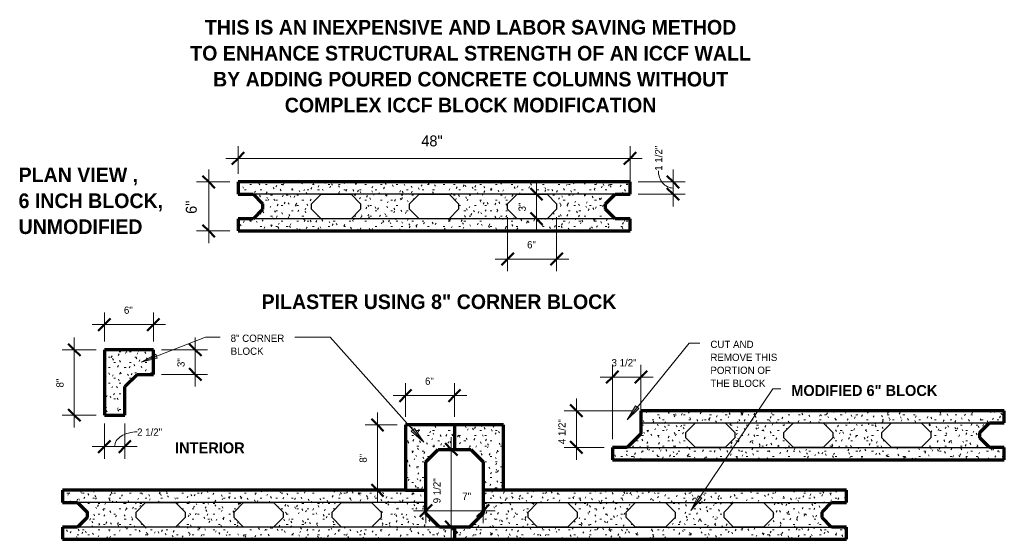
# Model space of a CAD drawing. Header units: inches. Extents: x -141 to 577, y 60 to 193.
# Tile 7 of 10: x 237 to 357, y 120 to 184. Entities that reach past the tile are written whole.
import ezdxf

# ---------------------------------------------------------------- set-up
doc = ezdxf.new("R2010")
doc.units = ezdxf.units.IN
doc.header["$MEASUREMENT"] = 0
doc.layers.add('A-ANNO-DIMS', color=1, linetype='Continuous')
for name, color, linetype, lineweight in [('A-ANNO-DIMS-16', 1, 'Continuous', 9), ('A-ANNO-TEXT', 2, 'Continuous', 9), ('A-DETL', 5, 'Continuous', 70), ('A-DETL-GENF', 3, 'Continuous', 9), ('A-DETL-HLIN', 3, 'Continuous', 70), ('A-DETL-MLIN', 3, 'Continuous', 30)]:
    doc.layers.add(name, color=color, linetype=linetype, lineweight=lineweight)
doc.dimstyles.new('Linear_-_1_16__SBT_1_256_', dxfattribs={"dimscale": 12, "dimtxt": 0.083333, "dimasz": 0.18, "dimexe": 0.125, "dimexo": 0.005208, "dimgap": 0.083333, "dimtad": 1, "dimtoh": 1, "dimdec": 8, "dimzin": 3, "dimdsep": 46, "dimlunit": 4, "dimtxsty": 'Standard', "dimtsz": 0.088388, "dimcen": 0.09, "dimdle": 0.125, "dimazin": 1, "dimtfac": 1, "dimtdec": 8, "dimtmove": 0, "dimatfit": 3, "dimfxl": 0, "dimtvp": 1, "dimtolj": 1, "dimtzin": 0, "dimarcsym": 0})
doc.dimstyles.new('Linear_-_3_32__SBT_INCH_INCREM_TO_1_2_', dxfattribs={"dimscale": 12, "dimtxt": 0.125, "dimasz": 0.18, "dimexe": 0.125, "dimexo": 0.005208, "dimgap": 0.083333, "dimtad": 1, "dimtoh": 1, "dimdec": 0, "dimzin": 1, "dimdsep": 46, "dimlunit": 5, "dimtxsty": 'Standard', "dimtsz": 0.088388, "dimcen": 0.09, "dimdle": 0.125, "dimazin": 0, "dimtfac": 1, "dimtdec": 0, "dimtmove": 0, "dimatfit": 3, "dimfxl": 0, "dimtvp": 1, "dimtolj": 1, "dimtzin": 0, "dimarcsym": 0})
pattern_1 = [(0, (383.882, 0), (2.56, 0.64), [0.211, -1.709, 0.211, -1.709, -10.24]), (0, (383.882, 0), (2.56, 0.64), [-3.84, 0.211, -3.629, 0.211, -1.709, -4.48]), (0, (383.882, 0), (2.56, 0.64), [-9.6, 0.211, -1.069, 0.211, -2.989]), (120, (384.842, 0.32), (-1.8342563, 1.897025), [0.211, -1.709, 0.211, -1.709, -10.24]), (120, (384.842, 0.32), (-1.8342563, 1.897025), [-3.84, 0.211, -3.629, 0.211, -1.709, -4.48]), (120, (384.842, 0.32), (-1.8342563, 1.897025), [-9.6, 0.211, -1.069, 0.211, -2.989]), (240, (385.162, 1.6), (-0.7257437, -2.537025), [0.211, -1.709, 0.211, -1.709, -10.24]), (240, (385.162, 1.6), (-0.7257437, -2.537025), [-3.84, 0.211, -3.629, 0.211, -1.709, -4.48]), (240, (385.162, 1.6), (-0.7257437, -2.537025), [-9.6, 0.211, -1.069, 0.211, -2.989])]

# ---------------------------------------------------------------- blocks, each defined once
blk = doc.blocks.new('DIMBLOCK59-STRU__ ICCF BLK0')
at = {"layer": 'A-ANNO-DIMS-16'}
for p, q in [((259.83, 165.68), (259.83, 156.68)), ((262.42, 164.18), (258.33, 164.18)), ((259.83, 164.18), (262.42, 164.18)), ((262.42, 158.18), (258.33, 158.18)), ((259.83, 158.18), (262.42, 158.18))]:
    blk.add_line(p, q, dxfattribs=at)
at = {"layer": 'A-ANNO-DIMS-16', "lineweight": 50}
for p, q in [((259.83, 164.18), (259.08, 164.93)), ((259.83, 164.18), (260.58, 163.43)), ((259.83, 158.18), (259.08, 158.93)), ((259.83, 158.18), (260.58, 157.43))]:
    blk.add_line(p, q, dxfattribs=at)
at = {"layer": 'A-ANNO-DIMS-16', "color": 0, "insert": (257.02, 160.26), "char_height": 1.3341, "width": 2.2, "attachment_point": 1, "rotation": 90, "line_spacing_factor": 1.070803}
blk.add_mtext('\\fStylus BT|b0|i0|c0|p34|;6"', dxfattribs=at)
blk = doc.blocks.new('DIMBLOCK60-STRU__ ICCF BLK0')
at = {"layer": 'A-ANNO-DIMS-16'}
for p, q in [((263.42, 165.18), (263.42, 168.55)), ((311.42, 163.68), (311.42, 168.55)), ((261.92, 167.05), (312.92, 167.05)), ((263.42, 167.05), (263.42, 165.18)), ((311.42, 167.05), (311.42, 163.68))]:
    blk.add_line(p, q, dxfattribs=at)
at = {"layer": 'A-ANNO-DIMS-16', "lineweight": 50}
for p, q in [((263.42, 167.05), (264.17, 167.8)), ((311.42, 167.05), (312.17, 167.8)), ((263.42, 167.05), (262.67, 166.3)), ((311.42, 167.05), (310.67, 166.3))]:
    blk.add_line(p, q, dxfattribs=at)
at = {"layer": 'A-ANNO-DIMS-16', "color": 0, "insert": (285.85, 169.86), "char_height": 1.3341, "width": 3.7714, "attachment_point": 1, "line_spacing_factor": 1.070803}
blk.add_mtext('\\fStylus BT|b0|i0|c0|p34|;48"', dxfattribs=at)
blk = doc.blocks.new('DIMBLOCK70-STRU__ ICCF BLK0')
at = {"layer": 'A-ANNO-DIMS-16', "lineweight": 50}
for p, q in [((280.49, 134.43), (279.74, 135.18)), ((280.49, 134.43), (281.24, 133.68)), ((280.49, 126.43), (279.74, 127.18)), ((280.49, 126.43), (281.24, 125.68))]:
    blk.add_line(p, q, dxfattribs=at)
at = {"layer": 'A-ANNO-DIMS-16'}
for p, q in [((280.49, 124.93), (280.49, 135.93)), ((282.92, 134.43), (278.99, 134.43)), ((280.49, 134.43), (282.92, 134.43)), ((282.92, 126.43), (278.99, 126.43)), ((280.49, 126.43), (282.92, 126.43))]:
    blk.add_line(p, q, dxfattribs=at)
at = {"layer": 'A-ANNO-DIMS-16', "color": 0, "insert": (278.29, 129.81), "char_height": 0.8894, "width": 1.4667, "attachment_point": 1, "rotation": 90, "line_spacing_factor": 1.070803}
blk.add_mtext('\\fStylus BT|b0|i0|c0|p34|;8"', dxfattribs=at)
blk = doc.blocks.new('DIMBLOCK71-STRU__ ICCF BLK0')
at = {"layer": 'A-ANNO-DIMS-16'}
for p, q in [((283.92, 135.43), (283.92, 139.52)), ((289.92, 135.43), (289.92, 139.52)), ((282.42, 138.02), (291.42, 138.02)), ((283.92, 138.02), (283.92, 135.43)), ((289.92, 138.02), (289.92, 135.43))]:
    blk.add_line(p, q, dxfattribs=at)
at = {"layer": 'A-ANNO-DIMS-16', "lineweight": 50}
for p, q in [((283.92, 138.02), (284.67, 138.77)), ((289.92, 138.02), (290.67, 138.77)), ((283.92, 138.02), (283.17, 137.27)), ((289.92, 138.02), (289.17, 137.27))]:
    blk.add_line(p, q, dxfattribs=at)
at = {"layer": 'A-ANNO-DIMS-16', "color": 0, "insert": (286.31, 140.23), "char_height": 0.8894, "width": 1.4667, "attachment_point": 1, "line_spacing_factor": 1.070803}
blk.add_mtext('\\fStylus BT|b0|i0|c0|p34|;6"', dxfattribs=at)
blk = doc.blocks.new('DIMBLOCK72-STRU__ ICCF BLK0')
at = {"layer": 'A-ANNO-DIMS-16'}
for p, q in [((316.68, 165.68), (316.68, 161.18)), ((312.42, 164.18), (318.18, 164.18)), ((316.68, 164.18), (312.42, 164.18)), ((312.42, 162.68), (318.18, 162.68)), ((316.68, 162.68), (312.42, 162.68))]:
    blk.add_line(p, q, dxfattribs=at)
at = {"layer": 'A-ANNO-DIMS-16', "lineweight": 50}
for p, q in [((316.68, 164.18), (315.93, 164.93)), ((316.68, 164.18), (317.43, 163.43)), ((316.68, 162.68), (315.93, 163.43)), ((316.68, 162.68), (317.43, 161.93))]:
    blk.add_line(p, q, dxfattribs=at)
at = {"layer": 'A-ANNO-DIMS-16'}
blk.add_ellipse((316.68, 165.54), major_axis=(0, 2.11), ratio=0.849172, start_param=1.570796, end_param=3.141593, dxfattribs=at)
at = {"layer": 'A-ANNO-DIMS-16', "color": 0, "insert": (314.47, 165.54), "char_height": 0.8894, "width": 4.4381, "attachment_point": 1, "rotation": 90, "line_spacing_factor": 1.070803}
blk.add_mtext('\\fStylus BT|b0|i0|c0|p34|;1 1/2"', dxfattribs=at)
blk = doc.blocks.new('DIMBLOCK73-STRU__ ICCF BLK0')
at = {"layer": 'A-ANNO-DIMS-16'}
for p, q in [((299.96, 164.18), (299.96, 158.18)), ((300.02, 162.68), (298.46, 162.68)), ((299.96, 162.68), (300.02, 162.68)), ((300.02, 159.68), (298.46, 159.68)), ((299.96, 159.68), (300.02, 159.68))]:
    blk.add_line(p, q, dxfattribs=at)
at = {"layer": 'A-ANNO-DIMS-16', "lineweight": 50}
for p, q in [((299.96, 162.68), (299.21, 163.43)), ((299.96, 162.68), (300.71, 161.93)), ((299.96, 159.68), (299.21, 160.43)), ((299.96, 159.68), (300.71, 158.93))]:
    blk.add_line(p, q, dxfattribs=at)
at = {"layer": 'A-ANNO-DIMS-16', "color": 0, "insert": (297.76, 160.56), "char_height": 0.8894, "width": 1.4667, "attachment_point": 1, "rotation": 90, "line_spacing_factor": 1.070803}
blk.add_mtext('\\fStylus BT|b0|i0|c0|p34|;3"', dxfattribs=at)
blk = doc.blocks.new('DIMBLOCK74-STRU__ ICCF BLK0')
at = {"layer": 'A-ANNO-DIMS-16'}
for p, q in [((296.42, 159.85), (296.42, 153.23)), ((296.42, 154.73), (296.42, 159.85)), ((302.42, 159.85), (302.42, 153.23)), ((302.42, 154.73), (302.42, 159.85)), ((294.92, 154.73), (303.92, 154.73))]:
    blk.add_line(p, q, dxfattribs=at)
at = {"layer": 'A-ANNO-DIMS-16', "lineweight": 50}
for p, q in [((296.42, 154.73), (295.67, 153.98)), ((296.42, 154.73), (297.17, 155.48)), ((302.42, 154.73), (301.67, 153.98)), ((302.42, 154.73), (303.17, 155.48))]:
    blk.add_line(p, q, dxfattribs=at)
at = {"layer": 'A-ANNO-DIMS-16', "color": 0, "insert": (298.81, 156.94), "char_height": 0.8894, "width": 1.4667, "attachment_point": 1, "line_spacing_factor": 1.070803}
blk.add_mtext('\\fStylus BT|b0|i0|c0|p34|;6"', dxfattribs=at)
blk = doc.blocks.new('DIMBLOCK75-STRU__ ICCF BLK0')
at = {"layer": 'A-ANNO-DIMS-16'}
for p, q in [((309.25, 132.67), (309.25, 141.78)), ((312.75, 135.67), (312.75, 141.78)), ((307.75, 140.28), (314.25, 140.28)), ((309.25, 140.28), (309.25, 132.67)), ((312.75, 140.28), (312.75, 135.67))]:
    blk.add_line(p, q, dxfattribs=at)
at = {"layer": 'A-ANNO-DIMS-16', "lineweight": 50}
for p, q in [((309.25, 140.28), (308.5, 139.53)), ((309.25, 140.28), (310, 141.03)), ((312.75, 140.28), (312, 139.53)), ((312.75, 140.28), (313.5, 141.03))]:
    blk.add_line(p, q, dxfattribs=at)
at = {"layer": 'A-ANNO-DIMS-16', "color": 0, "insert": (309.15, 142.49), "char_height": 0.8894, "width": 4.4381, "attachment_point": 1, "line_spacing_factor": 1.070803}
blk.add_mtext('\\fStylus BT|b0|i0|c0|p34|;3 1/2"', dxfattribs=at)
blk = doc.blocks.new('DIMBLOCK76-STRU__ ICCF BLK0')
at = {"layer": 'A-ANNO-DIMS-16'}
for p, q in [((304.85, 137.67), (304.85, 130.17)), ((311.75, 136.17), (303.35, 136.17)), ((304.85, 136.17), (311.75, 136.17)), ((308.25, 131.67), (303.35, 131.67)), ((304.85, 131.67), (308.25, 131.67))]:
    blk.add_line(p, q, dxfattribs=at)
at = {"layer": 'A-ANNO-DIMS-16', "lineweight": 50}
for p, q in [((304.85, 136.17), (304.1, 136.92)), ((304.85, 136.17), (305.6, 135.42)), ((304.85, 131.67), (304.1, 132.42)), ((304.85, 131.67), (305.6, 130.92))]:
    blk.add_line(p, q, dxfattribs=at)
at = {"layer": 'A-ANNO-DIMS-16', "color": 0, "insert": (302.64, 132.07), "char_height": 0.8894, "width": 4.4381, "attachment_point": 1, "rotation": 90, "line_spacing_factor": 1.070803}
blk.add_mtext('\\fStylus BT|b0|i0|c0|p34|;4 1/2"', dxfattribs=at)
blk = doc.blocks.new('DIMBLOCK77-STRU__ ICCF BLK0')
at = {"layer": 'A-ANNO-DIMS-16'}
for p, q in [((286.42, 125.43), (286.42, 122.42)), ((286.42, 123.92), (286.42, 125.43)), ((293.42, 125.43), (293.42, 122.42)), ((293.42, 123.92), (293.42, 125.43)), ((284.92, 123.92), (294.92, 123.92))]:
    blk.add_line(p, q, dxfattribs=at)
at = {"layer": 'A-ANNO-DIMS-16', "lineweight": 50}
for p, q in [((286.42, 123.92), (287.17, 124.67)), ((293.42, 123.92), (294.17, 124.67)), ((286.42, 123.92), (285.67, 123.17)), ((293.42, 123.92), (292.67, 123.17))]:
    blk.add_line(p, q, dxfattribs=at)
at = {"layer": 'A-ANNO-DIMS-16', "color": 0, "insert": (290.87, 126.13), "char_height": 0.8894, "width": 1.4667, "attachment_point": 1, "line_spacing_factor": 1.070803}
blk.add_mtext('\\fStylus BT|b0|i0|c0|p34|;7"', dxfattribs=at)
blk = doc.blocks.new('DIMBLOCK78-STRU__ ICCF BLK0')
at = {"layer": 'A-ANNO-DIMS-16'}
for p, q in [((289.53, 120.43), (289.53, 132.93)), ((288.92, 131.43), (291.03, 131.43)), ((289.53, 131.43), (288.92, 131.43)), ((288.92, 121.93), (291.03, 121.93)), ((289.53, 121.93), (288.92, 121.93))]:
    blk.add_line(p, q, dxfattribs=at)
at = {"layer": 'A-ANNO-DIMS-16', "lineweight": 50}
for p, q in [((289.53, 131.43), (288.78, 132.18)), ((289.53, 131.43), (290.28, 130.68)), ((289.53, 121.93), (288.78, 122.68)), ((289.53, 121.93), (290.28, 121.18))]:
    blk.add_line(p, q, dxfattribs=at)
at = {"layer": 'A-ANNO-DIMS-16', "color": 0, "insert": (287.32, 124.83), "char_height": 0.8894, "width": 4.4381, "attachment_point": 1, "rotation": 90, "line_spacing_factor": 1.070803}
blk.add_mtext('\\fStylus BT|b0|i0|c0|p34|;9 1/2"', dxfattribs=at)
blk = doc.blocks.new('DIMBLOCK79-STRU__ ICCF BLK0')
at = {"layer": 'A-ANNO-DIMS-16'}
for p, q in [((243.36, 134.12), (243.36, 145.12)), ((246.05, 143.62), (241.86, 143.62)), ((243.36, 143.62), (246.05, 143.62)), ((246.05, 135.62), (241.86, 135.62)), ((243.36, 135.62), (246.05, 135.62))]:
    blk.add_line(p, q, dxfattribs=at)
at = {"layer": 'A-ANNO-DIMS-16', "lineweight": 50}
for p, q in [((243.36, 143.62), (242.61, 144.37)), ((243.36, 143.62), (244.11, 142.87)), ((243.36, 135.62), (242.61, 136.37)), ((243.36, 135.62), (244.11, 134.87))]:
    blk.add_line(p, q, dxfattribs=at)
at = {"layer": 'A-ANNO-DIMS-16', "color": 0, "insert": (241.16, 139.01), "char_height": 0.8894, "width": 1.4667, "attachment_point": 1, "rotation": 90, "line_spacing_factor": 1.070803}
blk.add_mtext('\\fStylus BT|b0|i0|c0|p34|;8"', dxfattribs=at)
blk = doc.blocks.new('DIMBLOCK80-STRU__ ICCF BLK0')
at = {"layer": 'A-ANNO-DIMS-16'}
for p, q in [((247.05, 134.62), (247.05, 130.28)), ((247.05, 131.78), (247.05, 134.62)), ((249.55, 134.62), (249.55, 130.28)), ((249.55, 131.78), (249.55, 134.62)), ((245.55, 131.78), (251.05, 131.78))]:
    blk.add_line(p, q, dxfattribs=at)
at = {"layer": 'A-ANNO-DIMS-16', "lineweight": 50}
for p, q in [((247.05, 131.78), (246.3, 131.03)), ((247.05, 131.78), (247.8, 132.53)), ((249.55, 131.78), (248.8, 131.03)), ((249.55, 131.78), (250.3, 132.53))]:
    blk.add_line(p, q, dxfattribs=at)
at = {"layer": 'A-ANNO-DIMS-16'}
blk.add_ellipse((251.05, 131.78), major_axis=(2.75, 0), ratio=0.652537, start_param=1.570796, end_param=3.141593, dxfattribs=at)
at = {"layer": 'A-ANNO-DIMS-16', "color": 0, "insert": (251.05, 133.99), "char_height": 0.8894, "width": 4.4381, "attachment_point": 1, "line_spacing_factor": 1.070803}
blk.add_mtext('\\fStylus BT|b0|i0|c0|p34|;2 1/2"', dxfattribs=at)
blk = doc.blocks.new('DIMBLOCK81-STRU__ ICCF BLK0')
at = {"layer": 'A-ANNO-DIMS-16'}
for p, q in [((258.18, 139.12), (258.18, 145.12)), ((254.05, 143.62), (259.68, 143.62)), ((258.18, 143.62), (254.05, 143.62)), ((254.05, 140.62), (259.68, 140.62)), ((258.18, 140.62), (254.05, 140.62))]:
    blk.add_line(p, q, dxfattribs=at)
at = {"layer": 'A-ANNO-DIMS-16', "lineweight": 50}
for p, q in [((258.18, 143.62), (257.43, 144.37)), ((258.18, 143.62), (258.93, 142.87)), ((258.18, 140.62), (257.43, 141.37)), ((258.18, 140.62), (258.93, 139.87))]:
    blk.add_line(p, q, dxfattribs=at)
at = {"layer": 'A-ANNO-DIMS-16', "color": 0, "insert": (255.98, 141.51), "char_height": 0.8894, "width": 1.4667, "attachment_point": 1, "rotation": 90, "line_spacing_factor": 1.070803}
blk.add_mtext('\\fStylus BT|b0|i0|c0|p34|;3"', dxfattribs=at)
blk = doc.blocks.new('DIMBLOCK82-STRU__ ICCF BLK0')
at = {"layer": 'A-ANNO-DIMS-16'}
for p, q in [((247.05, 144.62), (247.05, 148.21)), ((253.05, 144.62), (253.05, 148.21)), ((245.55, 146.71), (254.55, 146.71)), ((247.05, 146.71), (247.05, 144.62)), ((253.05, 146.71), (253.05, 144.62))]:
    blk.add_line(p, q, dxfattribs=at)
at = {"layer": 'A-ANNO-DIMS-16', "lineweight": 50}
for p, q in [((247.05, 146.71), (247.8, 147.46)), ((253.05, 146.71), (253.8, 147.46)), ((247.05, 146.71), (246.3, 145.96)), ((253.05, 146.71), (252.3, 145.96))]:
    blk.add_line(p, q, dxfattribs=at)
at = {"layer": 'A-ANNO-DIMS-16', "color": 0, "insert": (249.44, 148.92), "char_height": 0.8894, "width": 1.4667, "attachment_point": 1, "line_spacing_factor": 1.070803}
blk.add_mtext('\\fStylus BT|b0|i0|c0|p34|;6"', dxfattribs=at)

msp = doc.modelspace()

# ---------------------------------------------------------------- hatches: boundary and pattern name
at = {"layer": 'A-ANNO-TEXT'}
for points in [[(253.51805528, 142.58753661), (253.32791124, 143.07862044), (251.55790726, 142.11093482)], [(312.51101553, 136.42104258), (312.10163814, 136.7522951), (311.04827049, 135.03190383)], [(285.01377313, 133.99345032), (284.62062137, 133.64309368), (286.14780869, 132.32512994)], [(320.18941235, 125.47218896), (319.75323897, 125.76726668), (318.85065674, 123.96319494)]]:
    msp.add_hatch(color=7, dxfattribs=at).paths.add_polyline_path(points, flags=0)
at = {"layer": 'A-DETL-GENF'}
h = msp.add_hatch(dxfattribs=at)
h.set_pattern_fill('FP4_4', style=0, pattern_type=2)
h.set_pattern_definition(pattern_1)
h.paths.add_polyline_path([(263.42456851, 164.17590876), (263.42456851, 162.67590876), (265.25189163, 162.67590876), (266.42346451, 161.50433589), (266.42346451, 160.84748164), (265.25189163, 159.67590876), (263.42456851, 159.67590876), (263.42456851, 158.17590876), (311.42456851, 158.17590876), (311.42456851, 159.67590876), (309.59614139, 159.67590876), (308.42456851, 160.84748164), (308.42456851, 161.50433589), (309.59614139, 162.67590876), (311.42456851, 162.67590876), (311.42456851, 164.17590876)], flags=0)
h.paths.add_polyline_path([(301.25299564, 162.67590876), (302.42456851, 161.50433589), (302.42456851, 160.84748164), (301.25299564, 159.67590876), (297.59614139, 159.67590876), (296.42456851, 160.84748164), (296.42456851, 161.50433589), (297.59614139, 162.67590876)], flags=0)
h.paths.add_polyline_path([(289.25299564, 162.67590876), (290.42456851, 161.50433589), (290.42456851, 160.84748164), (289.25299564, 159.67590876), (285.59614139, 159.67590876), (284.42456851, 160.84748164), (284.42456851, 161.50433589), (285.59614139, 162.67590876)], flags=0)
h.paths.add_polyline_path([(277.25299564, 162.67590876), (278.42456851, 161.50433589), (278.42456851, 160.84748164), (277.25299564, 159.67590876), (273.59614139, 159.67590876), (272.42456851, 160.84748164), (272.42456851, 161.50433589), (273.59614139, 162.67590876)], flags=0)
h = msp.add_hatch(dxfattribs=at)
h.set_pattern_fill('FP4_4', style=0, pattern_type=2)
h.set_pattern_definition(pattern_1)
h.paths.add_polyline_path([(253.05333091, 143.6189408), (247.05333091, 143.6189408), (247.05333091, 135.6189408), (249.55333091, 135.6189408), (249.55333091, 139.1189408), (251.05333091, 140.6189408), (253.05333091, 140.6189408)], flags=0)
h = msp.add_hatch(dxfattribs=at)
h.set_pattern_fill('FP4_4', style=0, pattern_type=2)
h.set_pattern_definition(pattern_1)
h.paths.add_polyline_path([(357.2499218, 136.17285323), (312.7499218, 136.17285323), (312.7499218, 133.3444261), (311.07834892, 131.67285323), (309.2499218, 131.67285323), (309.2499218, 130.17285323), (357.2499218, 130.17285323), (357.2499218, 131.67285323), (355.42259867, 131.67285323), (354.2510258, 132.8444261), (354.2510258, 133.50128035), (355.42259867, 134.67285323), (357.2499218, 134.67285323)], flags=0)
h.paths.add_polyline_path([(319.42149467, 134.67285323), (323.07834892, 134.67285323), (324.2499218, 133.50128035), (324.2499218, 132.8444261), (323.07834892, 131.67285323), (319.42149467, 131.67285323), (318.2499218, 132.8444261), (318.2499218, 133.50128035)], flags=0)
h.paths.add_polyline_path([(331.42149467, 134.67285323), (335.07834892, 134.67285323), (336.2499218, 133.50128035), (336.2499218, 132.8444261), (335.07834892, 131.67285323), (331.42149467, 131.67285323), (330.2499218, 132.8444261), (330.2499218, 133.50128035)], flags=0)
h.paths.add_polyline_path([(343.42149467, 134.67285323), (347.07834892, 134.67285323), (348.2499218, 133.50128035), (348.2499218, 132.8444261), (347.07834892, 131.67285323), (343.42149467, 131.67285323), (342.2499218, 132.8444261), (342.2499218, 133.50128035)], flags=0)
h = msp.add_hatch(dxfattribs=at)
h.set_pattern_fill('FP4_4', style=0, pattern_type=2)
h.set_pattern_definition(pattern_1)
h.paths.add_polyline_path([(289.92456851, 134.42590876), (283.92456851, 134.42590876), (283.92456851, 126.42590876), (286.42456851, 126.42590876), (286.42456851, 129.92590876), (287.92456851, 131.42590876), (289.92456851, 131.42590876)], flags=0)
h = msp.add_hatch(dxfattribs=at)
h.set_pattern_fill('FP4_4', style=0, pattern_type=2)
h.set_pattern_definition(pattern_1)
h.paths.add_polyline_path([(289.92456851, 134.42590876), (289.92456851, 131.42590876), (291.92456851, 131.42590876), (293.42456851, 129.92590876), (293.42456851, 126.42590876), (295.92456851, 126.42590876), (295.92456851, 134.42590876)], flags=0)
h = msp.add_hatch(dxfattribs=at)
h.set_pattern_fill('FP4_4', style=0, pattern_type=2)
h.set_pattern_definition(pattern_1)
h.paths.add_polyline_path([(241.92456851, 126.42590876), (241.92456851, 124.92590876), (243.75189163, 124.92590876), (244.92346451, 123.75433589), (244.92346451, 123.09748164), (243.75189163, 121.92590876), (241.92456851, 121.92590876), (241.92456851, 120.42590876), (289.92456851, 120.42590876), (289.92456851, 121.92590876), (288.09614139, 121.92590876), (286.42456851, 123.59748164), (286.42456851, 126.42590876), (283.92456851, 126.42590876)], flags=0)
h.paths.add_polyline_path([(279.75299564, 124.92590876), (280.92456851, 123.75433589), (280.92456851, 123.09748164), (279.75299564, 121.92590876), (276.09614139, 121.92590876), (274.92456851, 123.09748164), (274.92456851, 123.75433589), (276.09614139, 124.92590876)], flags=0)
h.paths.add_polyline_path([(267.75299564, 124.92590876), (268.92456851, 123.75433589), (268.92456851, 123.09748164), (267.75299564, 121.92590876), (264.09614139, 121.92590876), (262.92456851, 123.09748164), (262.92456851, 123.75433589), (264.09614139, 124.92590876)], flags=0)
h.paths.add_polyline_path([(255.75299564, 124.92590876), (256.92456851, 123.75433589), (256.92456851, 123.09748164), (255.75299564, 121.92590876), (252.09614139, 121.92590876), (250.92456851, 123.09748164), (250.92456851, 123.75433589), (252.09614139, 124.92590876)], flags=0)
h = msp.add_hatch(dxfattribs=at)
h.set_pattern_fill('FP4_4', style=0, pattern_type=2)
h.set_pattern_definition(pattern_1)
h.paths.add_polyline_path([(337.92456851, 126.42590876), (293.42456851, 126.42590876), (293.42456851, 123.59748164), (291.75299564, 121.92590876), (289.92456851, 121.92590876), (289.92456851, 120.42590876), (337.92456851, 120.42590876), (337.92456851, 121.92590876), (336.09724539, 121.92590876), (334.92567252, 123.09748164), (334.92567252, 123.75433589), (336.09724539, 124.92590876), (337.92456851, 124.92590876)], flags=0)
h.paths.add_polyline_path([(300.09614139, 124.92590876), (303.75299564, 124.92590876), (304.92456851, 123.75433589), (304.92456851, 123.09748164), (303.75299564, 121.92590876), (300.09614139, 121.92590876), (298.92456851, 123.09748164), (298.92456851, 123.75433589)], flags=0)
h.paths.add_polyline_path([(312.09614139, 124.92590876), (315.75299564, 124.92590876), (316.92456851, 123.75433589), (316.92456851, 123.09748164), (315.75299564, 121.92590876), (312.09614139, 121.92590876), (310.92456851, 123.09748164), (310.92456851, 123.75433589)], flags=0)
h.paths.add_polyline_path([(324.09614139, 124.92590876), (327.75299564, 124.92590876), (328.92456851, 123.75433589), (328.92456851, 123.09748164), (327.75299564, 121.92590876), (324.09614139, 121.92590876), (322.92456851, 123.09748164), (322.92456851, 123.75433589)], flags=0)

# ---------------------------------------------------------------- linework, layer by layer
at = {"layer": 'A-ANNO-TEXT', "color": 7}
for p, q in [((251.55790726, 142.11093482), (259.4487897, 145.16622644)), ((259.4487897, 145.16622644), (261.22908892, 145.16622644)), ((273.10343852, 145.16622644), (270.36908892, 145.16622644)), ((274.70448368, 145.16622644), (273.10343852, 145.16622644)), ((286.14780869, 132.32512994), (274.70448368, 145.16622644)), ((311.04827049, 135.03190383), (318.6417052, 144.41622644)), ((318.6417052, 144.41622644), (319.97908892, 144.41622644)), ((253.32791124, 143.07862044), (251.55790726, 142.11093482)), ((251.55790726, 142.11093482), (253.51805528, 142.58753661)), ((253.51805528, 142.58753661), (253.32791124, 143.07862044)), ((318.85065674, 123.96319494), (328.90566297, 138.82614699)), ((328.90566297, 138.82614699), (329.88040911, 138.82614699)), ((312.10163814, 136.7522951), (311.04827049, 135.03190383)), ((311.04827049, 135.03190383), (312.51101553, 136.42104258)), ((312.51101553, 136.42104258), (312.10163814, 136.7522951)), ((285.01377313, 133.99345032), (284.62062137, 133.64309368)), ((286.14780869, 132.32512994), (285.01377313, 133.99345032)), ((284.62062137, 133.64309368), (286.14780869, 132.32512994)), ((319.75323897, 125.76726668), (318.85065674, 123.96319494)), ((318.85065674, 123.96319494), (320.18941235, 125.47218896)), ((320.18941235, 125.47218896), (319.75323897, 125.76726668))]:
    msp.add_line(p, q, dxfattribs=at)
at = {"layer": 'A-DETL'}
for p, q in [((263.42456851, 162.67590876), (265.25189163, 162.67590876)), ((265.25189163, 162.67590876), (266.42346451, 161.50433589)), ((308.42456851, 161.50433589), (309.59614139, 162.67590876)), ((309.59614139, 162.67590876), (311.42456851, 162.67590876)), ((266.42346451, 160.84748164), (265.25189163, 159.67590876)), ((266.42346451, 161.50433589), (266.42346451, 160.84748164)), ((308.42456851, 160.84748164), (308.42456851, 161.50433589)), ((309.59614139, 159.67590876), (308.42456851, 160.84748164)), ((265.25189163, 159.67590876), (263.42456851, 159.67590876)), ((311.42456851, 159.67590876), (309.59614139, 159.67590876)), ((354.2510258, 133.50128035), (355.42259867, 134.67285323)), ((355.42259867, 134.67285323), (357.2499218, 134.67285323)), ((312.7499218, 133.3444261), (311.07834892, 131.67285323)), ((354.2510258, 132.8444261), (354.2510258, 133.50128035)), ((355.42259867, 131.67285323), (354.2510258, 132.8444261)), ((311.07834892, 131.67285323), (309.2499218, 131.67285323)), ((357.2499218, 131.67285323), (355.42259867, 131.67285323)), ((241.92456851, 124.92590876), (243.75189163, 124.92590876)), ((243.75189163, 124.92590876), (244.92346451, 123.75433589)), ((334.92567252, 123.75433589), (336.09724539, 124.92590876)), ((336.09724539, 124.92590876), (337.92456851, 124.92590876)), ((244.92346451, 123.09748164), (243.75189163, 121.92590876)), ((244.92346451, 123.75433589), (244.92346451, 123.09748164)), ((288.09614139, 121.92590876), (286.42456851, 123.59748164)), ((293.42456851, 123.59748164), (291.75299564, 121.92590876)), ((334.92567252, 123.09748164), (334.92567252, 123.75433589)), ((336.09724539, 121.92590876), (334.92567252, 123.09748164)), ((243.75189163, 121.92590876), (241.92456851, 121.92590876)), ((289.92456851, 121.92590876), (288.09614139, 121.92590876)), ((291.75299564, 121.92590876), (289.92456851, 121.92590876)), ((337.92456851, 121.92590876), (336.09724539, 121.92590876))]:
    msp.add_line(p, q, dxfattribs=at)
at = {"layer": 'A-DETL', "lineweight": 30}
for p, q in [((272.42456851, 161.50433589), (273.59614139, 162.67590876)), ((273.59614139, 162.67590876), (277.25299564, 162.67590876)), ((277.25299564, 162.67590876), (278.42456851, 161.50433589)), ((284.42456851, 161.50433589), (285.59614139, 162.67590876)), ((285.59614139, 162.67590876), (289.25299564, 162.67590876)), ((289.25299564, 162.67590876), (290.42456851, 161.50433589)), ((296.42456851, 161.50433589), (297.59614139, 162.67590876)), ((297.59614139, 162.67590876), (301.25299564, 162.67590876)), ((301.25299564, 162.67590876), (302.42456851, 161.50433589)), ((272.42456851, 160.84748164), (272.42456851, 161.50433589)), ((273.59614139, 159.67590876), (272.42456851, 160.84748164)), ((278.42456851, 160.84748164), (277.25299564, 159.67590876)), ((278.42456851, 161.50433589), (278.42456851, 160.84748164)), ((284.42456851, 160.84748164), (284.42456851, 161.50433589)), ((285.59614139, 159.67590876), (284.42456851, 160.84748164)), ((290.42456851, 160.84748164), (289.25299564, 159.67590876)), ((290.42456851, 161.50433589), (290.42456851, 160.84748164)), ((296.42456851, 160.84748164), (296.42456851, 161.50433589)), ((297.59614139, 159.67590876), (296.42456851, 160.84748164)), ((302.42456851, 160.84748164), (301.25299564, 159.67590876)), ((302.42456851, 161.50433589), (302.42456851, 160.84748164)), ((277.25299564, 159.67590876), (273.59614139, 159.67590876)), ((289.25299564, 159.67590876), (285.59614139, 159.67590876)), ((301.25299564, 159.67590876), (297.59614139, 159.67590876)), ((318.2499218, 133.50128035), (319.42149467, 134.67285323)), ((319.42149467, 134.67285323), (323.07834892, 134.67285323)), ((323.07834892, 134.67285323), (324.2499218, 133.50128035)), ((330.2499218, 133.50128035), (331.42149467, 134.67285323)), ((331.42149467, 134.67285323), (335.07834892, 134.67285323)), ((335.07834892, 134.67285323), (336.2499218, 133.50128035)), ((342.2499218, 133.50128035), (343.42149467, 134.67285323)), ((343.42149467, 134.67285323), (347.07834892, 134.67285323)), ((347.07834892, 134.67285323), (348.2499218, 133.50128035)), ((318.2499218, 132.8444261), (318.2499218, 133.50128035)), ((319.42149467, 131.67285323), (318.2499218, 132.8444261)), ((324.2499218, 132.8444261), (323.07834892, 131.67285323)), ((324.2499218, 133.50128035), (324.2499218, 132.8444261)), ((330.2499218, 132.8444261), (330.2499218, 133.50128035)), ((331.42149467, 131.67285323), (330.2499218, 132.8444261)), ((336.2499218, 132.8444261), (335.07834892, 131.67285323)), ((336.2499218, 133.50128035), (336.2499218, 132.8444261)), ((342.2499218, 132.8444261), (342.2499218, 133.50128035)), ((343.42149467, 131.67285323), (342.2499218, 132.8444261)), ((348.2499218, 132.8444261), (347.07834892, 131.67285323)), ((348.2499218, 133.50128035), (348.2499218, 132.8444261)), ((323.07834892, 131.67285323), (319.42149467, 131.67285323)), ((335.07834892, 131.67285323), (331.42149467, 131.67285323)), ((347.07834892, 131.67285323), (343.42149467, 131.67285323)), ((250.92456851, 123.75433589), (252.09614139, 124.92590876)), ((252.09614139, 124.92590876), (255.75299564, 124.92590876)), ((255.75299564, 124.92590876), (256.92456851, 123.75433589)), ((262.92456851, 123.75433589), (264.09614139, 124.92590876)), ((264.09614139, 124.92590876), (267.75299564, 124.92590876)), ((267.75299564, 124.92590876), (268.92456851, 123.75433589)), ((274.92456851, 123.75433589), (276.09614139, 124.92590876)), ((276.09614139, 124.92590876), (279.75299564, 124.92590876)), ((279.75299564, 124.92590876), (280.92456851, 123.75433589)), ((298.92456851, 123.75433589), (300.09614139, 124.92590876)), ((300.09614139, 124.92590876), (303.75299564, 124.92590876)), ((303.75299564, 124.92590876), (304.92456851, 123.75433589)), ((310.92456851, 123.75433589), (312.09614139, 124.92590876)), ((312.09614139, 124.92590876), (315.75299564, 124.92590876)), ((315.75299564, 124.92590876), (316.92456851, 123.75433589)), ((322.92456851, 123.75433589), (324.09614139, 124.92590876)), ((324.09614139, 124.92590876), (327.75299564, 124.92590876)), ((327.75299564, 124.92590876), (328.92456851, 123.75433589)), ((250.92456851, 123.09748164), (250.92456851, 123.75433589)), ((252.09614139, 121.92590876), (250.92456851, 123.09748164)), ((256.92456851, 123.09748164), (255.75299564, 121.92590876)), ((256.92456851, 123.75433589), (256.92456851, 123.09748164)), ((262.92456851, 123.09748164), (262.92456851, 123.75433589)), ((264.09614139, 121.92590876), (262.92456851, 123.09748164)), ((268.92456851, 123.09748164), (267.75299564, 121.92590876)), ((268.92456851, 123.75433589), (268.92456851, 123.09748164)), ((274.92456851, 123.09748164), (274.92456851, 123.75433589)), ((276.09614139, 121.92590876), (274.92456851, 123.09748164)), ((280.92456851, 123.09748164), (279.75299564, 121.92590876)), ((280.92456851, 123.75433589), (280.92456851, 123.09748164)), ((298.92456851, 123.09748164), (298.92456851, 123.75433589)), ((300.09614139, 121.92590876), (298.92456851, 123.09748164)), ((304.92456851, 123.09748164), (303.75299564, 121.92590876)), ((304.92456851, 123.75433589), (304.92456851, 123.09748164)), ((310.92456851, 123.09748164), (310.92456851, 123.75433589)), ((312.09614139, 121.92590876), (310.92456851, 123.09748164)), ((316.92456851, 123.09748164), (315.75299564, 121.92590876)), ((316.92456851, 123.75433589), (316.92456851, 123.09748164)), ((322.92456851, 123.09748164), (322.92456851, 123.75433589)), ((324.09614139, 121.92590876), (322.92456851, 123.09748164)), ((328.92456851, 123.09748164), (327.75299564, 121.92590876)), ((328.92456851, 123.75433589), (328.92456851, 123.09748164)), ((255.75299564, 121.92590876), (252.09614139, 121.92590876)), ((267.75299564, 121.92590876), (264.09614139, 121.92590876)), ((279.75299564, 121.92590876), (276.09614139, 121.92590876)), ((303.75299564, 121.92590876), (300.09614139, 121.92590876)), ((315.75299564, 121.92590876), (312.09614139, 121.92590876)), ((327.75299564, 121.92590876), (324.09614139, 121.92590876))]:
    msp.add_line(p, q, dxfattribs=at)
at = {"layer": 'A-DETL-HLIN'}
for p, q in [((263.42456851, 164.17590876), (263.42456851, 162.67590876)), ((311.42456851, 164.17590876), (263.42456851, 164.17590876)), ((311.42456851, 162.67590876), (311.42456851, 164.17590876)), ((263.42456851, 159.67590876), (263.42456851, 158.17590876)), ((311.42456851, 158.17590876), (311.42456851, 159.67590876)), ((263.42456851, 158.17590876), (311.42456851, 158.17590876)), ((253.05333091, 143.6189408), (247.05333091, 143.6189408)), ((247.05333091, 143.6189408), (247.05333091, 135.6189408)), ((253.05333091, 140.6189408), (253.05333091, 143.6189408)), ((249.55333091, 139.1189408), (251.05333091, 140.6189408)), ((251.05333091, 140.6189408), (253.05333091, 140.6189408)), ((249.55333091, 135.6189408), (249.55333091, 139.1189408)), ((247.05333091, 135.6189408), (249.55333091, 135.6189408)), ((357.2499218, 136.17285323), (312.7499218, 136.17285323)), ((312.7499218, 136.17285323), (312.7499218, 133.3444261)), ((357.2499218, 134.67285323), (357.2499218, 136.17285323)), ((289.92456851, 134.42590876), (283.92456851, 134.42590876)), ((283.92456851, 134.42590876), (283.92456851, 126.42590876)), ((289.92456851, 134.42590876), (289.92456851, 131.42590876)), ((295.92456851, 134.42590876), (289.92456851, 134.42590876)), ((295.92456851, 126.42590876), (295.92456851, 134.42590876)), ((286.42456851, 129.92590876), (287.92456851, 131.42590876)), ((287.92456851, 131.42590876), (289.92456851, 131.42590876)), ((289.92456851, 131.42590876), (291.92456851, 131.42590876)), ((291.92456851, 131.42590876), (293.42456851, 129.92590876)), ((309.2499218, 131.67285323), (309.2499218, 130.17285323)), ((357.2499218, 130.17285323), (357.2499218, 131.67285323)), ((286.42456851, 126.42590876), (286.42456851, 129.92590876)), ((293.42456851, 129.92590876), (293.42456851, 126.42590876)), ((309.2499218, 130.17285323), (357.2499218, 130.17285323)), ((241.92456851, 126.42590876), (241.92456851, 124.92590876)), ((283.92456851, 126.42590876), (241.92456851, 126.42590876)), ((283.92456851, 126.42590876), (286.42456851, 126.42590876)), ((286.42456851, 123.59748164), (286.42456851, 126.42590876)), ((337.92456851, 126.42590876), (293.42456851, 126.42590876)), ((293.42456851, 126.42590876), (293.42456851, 123.59748164)), ((337.92456851, 124.92590876), (337.92456851, 126.42590876)), ((241.92456851, 121.92590876), (241.92456851, 120.42590876)), ((289.92456851, 121.92590876), (289.92456851, 120.42590876)), ((337.92456851, 120.42590876), (337.92456851, 121.92590876)), ((241.92456851, 120.42590876), (289.92456851, 120.42590876)), ((289.92456851, 120.42590876), (337.92456851, 120.42590876))]:
    msp.add_line(p, q, dxfattribs=at)
at = {"layer": 'A-DETL-MLIN'}
for p, q in [((311.42456851, 162.67590876), (263.42456851, 162.67590876)), ((311.42456851, 159.67590876), (263.42456851, 159.67590876)), ((312.7499218, 134.67285323), (357.2499218, 134.67285323)), ((309.2499218, 131.67285323), (357.2499218, 131.67285323)), ((286.42456851, 124.92590876), (241.92456851, 124.92590876)), ((293.42456851, 124.92590876), (337.92456851, 124.92590876)), ((289.92456851, 121.92590876), (241.92456851, 121.92590876)), ((289.92456851, 121.92590876), (337.92456851, 121.92590876))]:
    msp.add_line(p, q, dxfattribs=at)

# ---------------------------------------------------------------- texts
at = {"layer": 'A-ANNO-TEXT', "color": 7}
for s, insert, char_height, width, attachment_point, line_spacing_factor in [('\\fStylus BT|b1|i0|c0|p34|;THIS IS AN INEXPENSIVE AND LABOR SAVING METHOD\\PTO ENHANCE STRUCTURAL STRENGTH OF AN ICCF WALL\\PBY ADDING POURED CONCRETE COLUMNS WITHOUT\\PCOMPLEX ICCF BLOCK MODIFICATION', (291.89262503, 184.00196658), 1.7912772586, 80.4, 2, 1.063354), ('\\fStylus BT|b1|i0|c0|p34|;PLAN VIEW ,\\P6 INCH BLOCK,\\PUNMODIFIED', (236.53946035, 165.93889098), 1.7912772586, 22.008, 1, 1.063354), ('\\fStylus BT|b1|i0|c0|p34|;PILASTER USING 8" CORNER BLOCK', (266.29410604, 150.4068235), 1.7912772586, 51.216, 1, 1.063354), ('\\fStylus BT|b0|i0|c0|p34|;8" CORNER\\PBLOCK', (262.50908892, 145.48579327), 0.8894080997, 7.896, 1, 1.070803), ('\\fStylus BT|b0|i0|c0|p34|;CUT AND\\PREMOVE THIS\\PPORTION OF\\PTHE BLOCK', (321.25908892, 144.73579327), 0.8894080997, 9.828, 1, 1.070803), ('\\fStylus BT|b1|i0|c0|p34|;MODIFIED 6" BLOCK', (331.16040911, 139.30549724), 1.3341121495, 21.78, 1, 1.070803), ('\\fStylus BT|b1|i0|c0|p34|;INTERIOR', (255.70357469, 132.29075833), 1.3341121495, 9.846, 1, 1.070803)]:
    msp.add_mtext(s, dxfattribs=dict(at, insert=insert, char_height=char_height, width=width, attachment_point=attachment_point, line_spacing_factor=line_spacing_factor))

# ---------------------------------------------------------------- dimensions: what is measured, and where the dimension line sits
at = {"layer": 'A-ANNO-DIMS', "lineweight": 9}
for base, p1, p2, dimstyle, picture, middle in [((311.42456851, 167.05324839), (263.42456851, 164.17590876), (311.42456851, 162.67590876), 'Linear_-_3_32__SBT_INCH_INCREM_TO_1_2_', 'DIMBLOCK60-STRU__ ICCF BLK0', (287.42456851, 168.80324839)), ((302.4245685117, 154.7295778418), (296.4245685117, 160.8474816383), (302.4245685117, 160.8474816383), 'Linear_-_1_16__SBT_1_256_', 'DIMBLOCK74-STRU__ ICCF BLK0', (299.4245685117, 156.2295778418)), ((253.0533309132, 146.7082264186), (247.0533309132, 143.6189407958), (253.0533309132, 143.6189407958), 'Linear_-_1_16__SBT_1_256_', 'DIMBLOCK82-STRU__ ICCF BLK0', (250.0533309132, 148.2082264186)), ((312.7499218, 140.28457949), (309.2499218, 131.67285323), (312.7499218, 134.67285323), 'Linear_-_1_16__SBT_1_256_', 'DIMBLOCK75-STRU__ ICCF BLK0', (317.03790881, 142.45124616)), ((289.9245685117, 138.0203586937), (283.9245685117, 134.425908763), (289.9245685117, 134.425908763), 'Linear_-_1_16__SBT_1_256_', 'DIMBLOCK71-STRU__ ICCF BLK0', (286.9245685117, 139.5203586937)), ((249.55333091, 131.78343801), (247.05333091, 135.6189408), (249.55333091, 135.6189408), 'Linear_-_1_16__SBT_1_256_', 'DIMBLOCK80-STRU__ ICCF BLK0', (253.84131792, 133.95010468)), ((293.4245685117, 123.9203335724), (286.4245685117, 126.425908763), (293.4245685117, 126.425908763), 'Linear_-_1_16__SBT_1_256_', 'DIMBLOCK77-STRU__ ICCF BLK0', (289.9245685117, 125.4203335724))]:
    dim = msp.add_linear_dim(base=base, p1=p1, p2=p2, dimstyle=dimstyle, dxfattribs=at)
    dim.commit()
    dim.dimension.update_dxf_attribs({"geometry": picture, "text_midpoint": middle})
for base, p1, p2, dimstyle, picture, middle in [((316.68072855, 162.67590876), (311.42456851, 164.17590876), (311.42456851, 162.67590876), 'Linear_-_1_16__SBT_1_256_', 'DIMBLOCK72-STRU__ ICCF BLK0', (314.68072855, 160.59993474)), ((259.82762954, 158.17590876), (263.42456851, 164.17590876), (263.42456851, 158.17590876), 'Linear_-_3_32__SBT_INCH_INCREM_TO_1_2_', 'DIMBLOCK59-STRU__ ICCF BLK0', (258.07762954, 161.17590876)), ((299.96225419, 159.67590876), (301.02291436, 162.67590876), (301.02291436, 159.67590876), 'Linear_-_1_16__SBT_1_256_', 'DIMBLOCK73-STRU__ ICCF BLK0', (298.29558752, 159.05458842)), ((258.18344955, 143.6189408), (253.05333091, 140.6189408), (253.05333091, 143.6189408), 'Linear_-_1_16__SBT_1_256_', 'DIMBLOCK81-STRU__ ICCF BLK0', (259.85011621, 147.24026114)), ((243.3646371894, 143.6189407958), (247.0533309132, 135.6189407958), (247.0533309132, 143.6189407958), 'Linear_-_1_16__SBT_1_256_', 'DIMBLOCK79-STRU__ ICCF BLK0', (241.8646371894, 139.6189407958)), ((304.85026354, 131.67285323), (312.7499218, 136.17285323), (309.2499218, 131.67285323), 'Linear_-_1_16__SBT_1_256_', 'DIMBLOCK76-STRU__ ICCF BLK0', (302.68359688, 133.92285323)), ((280.4948300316, 134.425908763), (283.9245685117, 126.425908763), (283.9245685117, 134.425908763), 'Linear_-_1_16__SBT_1_256_', 'DIMBLOCK70-STRU__ ICCF BLK0', (278.9948300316, 130.425908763)), ((289.5316765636, 131.425908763), (289.9245685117, 121.925908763), (289.9245685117, 131.425908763), 'Linear_-_1_16__SBT_1_256_', 'DIMBLOCK78-STRU__ ICCF BLK0', (287.365009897, 126.675908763))]:
    dim = msp.add_linear_dim(base=base, p1=p1, p2=p2, angle=90, dimstyle=dimstyle, dxfattribs=at)
    dim.commit()
    dim.dimension.update_dxf_attribs({"geometry": picture, "text_midpoint": middle})

doc.saveas('drawing.dxf')
